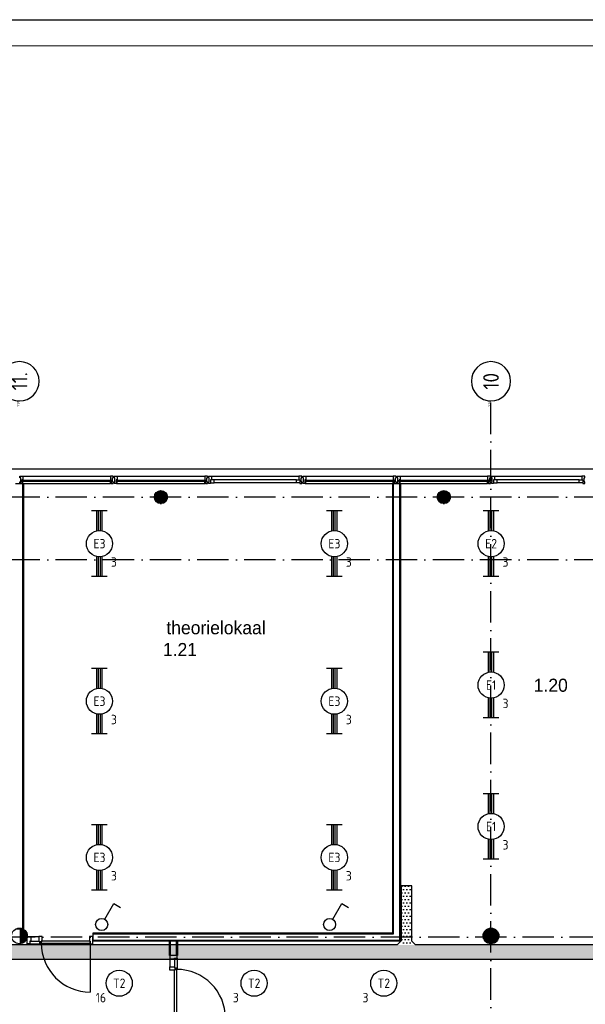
# Model space of a CAD drawing. Header units: millimetres. Extents: x 84333 to 240712, y -2244 to 84291.
# Tile 57 of 88: x 157022 to 167818, y 65492 to 84291. Entities that reach past the tile are written whole.
import ezdxf
from ezdxf.enums import TextEntityAlignment as Align

# ---------------------------------------------------------------- set-up
doc = ezdxf.new("R2010")
doc.units = ezdxf.units.MM
doc.header["$LTSCALE"] = 100
doc.linetypes.add('DASHDOT', pattern=[9, 6, -1.5, 0, -1.5])
doc.layers.get('0').update_dxf_attribs({"linetype": 'CONTINUOUS'})
for name, color, linetype in [('AFDELING', 4, 'CONTINUOUS'), ('AL$7----_STRAMIEN', 1, 'DASHDOT'), ('AL21----_BUITENWAND', 4, 'CONTINUOUS'), ('AL22----_BINNENWAND', 7, 'CONTINUOUS'), ('AL28----_KONSTRUKTIE', 3, 'CONTINUOUS'), ('AL31----_BUITENKOZ', 7, 'CONTINUOUS'), ('AL32----_BINNENKOZ', 7, 'CONTINUOUS'), ('AL32----_DRAAIRICHTING', 1, 'CONTINUOUS'), ('ALN-----_BLOCKNAAM', 2, 'CONTINUOUS'), ('ALXAA---_GEWBETON', 12, 'CONTINUOUS'), ('ALXOU---_GLAS', 7, 'CONTINUOUS'), ('BOUW', 8, 'CONTINUOUS'), ('EB63101-_ATTRIB', 2, 'CONTINUOUS'), ('EL63101-_LICHT-ARM', 3, 'CONTINUOUS'), ('EL63102-_LICHT-SCH', 3, 'CONTINUOUS'), ('EL6441--_DATACOM', 3, 'CONTINUOUS'), ('KABELGGOOT1', 8, 'CONTINUOUS'), ('LIJN025', 10, 'CONTINUOUS'), ('LIJN050', 90, 'CONTINUOUS'), ('TEKST25', 10, 'CONTINUOUS'), ('TEKST35', 50, 'CONTINUOUS'), ('TEKST50', 90, 'CONTINUOUS')]:
    doc.layers.add(name, color=color, linetype=linetype)
doc.styles.add('1_8', font='ISO', dxfattribs={"height": 1.8})
doc.styles.add('BURO-025', font='BUROFONT.shx', dxfattribs={"height": 250})
doc.styles.add('ISO', font='ISO.SHX')
doc.styles.add('NORATT', font='isocp.shx')
doc.styles.add('ROMAND', font='romand')
doc.styles.get("Standard").update_dxf_attribs({"font": 'iso.shx'})
doc.styles.add('TECHNIC', font='technic_.ttf')
pattern_1 = [(8e-14, (39793.956, 199192.7), (31.75, 63.5), [0, -63.5])]

# ---------------------------------------------------------------- blocks, each defined once
blk = doc.blocks.new('A0-GE')
at = {"layer": 'LIJN025'}
blk.add_lwpolyline([(1500, 841), (1500, 0), (0, 0), (0, 841)], close=True, dxfattribs=at)
at = {"layer": 'LIJN050', "const_width": 0.2}
blk.add_lwpolyline([(1495, 836), (25, 836), (25, 5), (1495, 5)], close=True, dxfattribs=at)
at = {"layer": 'TEKST25', "style": 'ROMAND', "width": 2.899115}
blk.add_attdef('STATUS', text='', height=2.5, dxfattribs=at).set_placement((1454, 71.5), (1493, 71.5), align=Align.FIT)
at = {"layer": 'TEKST25', "style": 'ISO'}
for tag, p in [('E', (1455.25, 66)), ('NAAM-E', (1466.75, 66)), ('DATUM-E', (1485, 66)), ('D', (1455.25, 61)), ('NAAM-D', (1466.75, 61)), ('DATUM-D', (1485, 61)), ('C', (1455.25, 56)), ('NAAM-C', (1466.75, 56)), ('DATUM-C', (1485, 56)), ('B', (1455.25, 51)), ('NAAM-B', (1466.75, 51)), ('DATUM-B', (1485, 51)), ('A', (1455.25, 46)), ('NAAM-A', (1466.75, 46)), ('DATUM-A', (1485, 46))]:
    blk.add_attdef(tag, text='', height=2.5, dxfattribs=at).set_placement(p, align=Align.CENTER)
for tag, p in [('DATUM', (1332.75, 36.25)), ('SCHAAL', (1368, 36.25)), ('GETEKEND', (1398.25, 36.25)), ('GECONTOL.', (1433, 36.25)), ('FORMAAT', (1463.25, 28.25))]:
    blk.add_attdef(tag, p, '', height=2.5, dxfattribs=at)
at = {"layer": 'TEKST35', "style": 'ISO'}
for tag, p in [('PROJECT', (1334.5, 72.5)), ('PLAATS', (1334.5, 63.5)), ('INSTALLATIE-REGEL1', (1334.5, 52.5)), ('INSTALLATIE-REGEL2', (1334.5, 43.5))]:
    blk.add_attdef(tag, p, '', height=4, dxfattribs=at)
blk.add_attdef('PROJ.NR.', text='', height=4, dxfattribs=at).set_placement((1481, 23), align=Align.CENTER)
at = {"layer": 'TEKST50', "style": 'ISO'}
blk.add_attdef('FILE-NAAM', text='', height=5, dxfattribs=at).set_placement((1473.5, 7.5), align=Align.CENTER)
blk = doc.blocks.new('SCHAK')
blk.add_lwpolyline([(0.58, 1), (2.31, 4), (3.61, 3.25)])
blk.add_circle((0, 0), 1.15)
at = {"style": '1_8'}
for tag, flags, p in [('SCHAK', 8, (3, 5.5)), ('KAST', 9, (-3, 0.5)), ('M_CODE', 9, (0, 0)), ('DOEL', 9, (-3, -2)), ('GROEP', 9, (-3, -4.5))]:
    blk.add_attdef(tag, text='', height=1.8, dxfattribs=dict(at, flags=flags)).set_placement(p, align=Align.MIDDLE_CENTER)
blk = doc.blocks.new('EJ3T20')
at = {"color": 0}
for p, q in [((-6.25, -1.5), (-6.25, 1.5)), ((-6.25, 0.52), (-2.44, 0.52)), ((-6.25, 0.17), (-2.49, 0.17)), ((2.44, 0.52), (6.25, 0.52)), ((2.49, 0.17), (6.25, 0.17)), ((6.25, -1.5), (6.25, 1.5)), ((-6.25, -0.17), (-2.49, -0.17)), ((-6.25, -0.52), (-2.44, -0.52)), ((2.44, -0.52), (6.25, -0.52)), ((2.49, -0.17), (6.25, -0.17))]:
    blk.add_line(p, q, dxfattribs=at)
blk.add_circle((0, 0), 2.5, dxfattribs=at)
at = {"color": 0, "style": '1_8'}
for tag, flags, p in [('SCHAK', 8, (3.5, 2.75)), ('A_CODE', 8, (0, 0)), ('GROEP', 8, (-3.5, -2.75)), ('KAST', 9, (3.5, -2.75))]:
    blk.add_attdef(tag, text='', height=1.8, dxfattribs=dict(at, flags=flags)).set_placement(p, align=Align.MIDDLE)
blk = doc.blocks.new('ES3G00')
at = {"color": 0}
blk.add_circle((0, 0), 2.5, dxfattribs=at)
at = {"color": 0, "style": '1_8'}
for tag, flags, p in [('SCHAK', 8, (3.5, 2.75)), ('A_CODE', 8, (0, 0)), ('GROEP', 8, (-3.5, -2.75)), ('KAST', 9, (3.5, -2.75))]:
    blk.add_attdef(tag, text='', height=1.8, dxfattribs=dict(at, flags=flags)).set_placement(p, align=Align.MIDDLE)
blk = doc.blocks.new('1011')
at = {"layer": 'AL$7----_STRAMIEN', "color": 7, "linetype": 'Continuous'}
blk.add_circle((-750, 0), 750, dxfattribs=at)
at = {"layer": 'AL$7----_STRAMIEN', "color": 3, "linetype": 'Continuous'}
blk.add_attdef('STR-NAAM', text='', height=600, rotation=360, dxfattribs=at).set_placement((-750, 0), align=Align.MIDDLE)
at = {"layer": 'ALN-----_BLOCKNAAM', "linetype": 'Continuous'}
blk.add_text('1011', height=100, dxfattribs=at).set_placement((0, 0))
blk = doc.blocks.new('A$C13e6995e')
at = {"layer": 'KABELGGOOT1'}
h = blk.add_hatch(dxfattribs=at)
h.set_pattern_fill('DOTS', color=256, scale=40, style=0)
h.set_pattern_definition(pattern_1)
h.paths.add_polyline_path([(80171, 69997), (79975, 69997), (79975, 68881), (80171, 68881)])
h = blk.add_hatch(dxfattribs=at)
h.set_pattern_fill('DOTS', color=256, scale=40, style=0)
h.set_pattern_definition(pattern_1)
h.paths.add_polyline_path([(71625, 68866), (71625, 68602), (89068, 68602), (89068, 68866)])
at = {"layer": 'AL$7----_STRAMIEN', "color": 1}
for p, q in [((92876, 77420), (52674, 77420)), ((92876, 76220), (52674, 76220)), ((92785, 69020), (52585, 69020))]:
    blk.add_line(p, q, dxfattribs=at)
blk.add_lwpolyline([(81685, 40820), (81685, 79257)], dxfattribs=at)
at = {"layer": 'AL21----_BUITENWAND', "color": 8}
blk.add_line((55945, 77960), (89425, 77960), dxfattribs=at)
at = {"layer": 'AL22----_BINNENWAND', "color": 8}
for p, q in [((72610, 77680), (72760, 77680)), ((72760, 77680), (72760, 69170)), ((79810, 69095), (79810, 77680)), ((79810, 77680), (79960, 77680)), ((79960, 77680), (79960, 68945)), ((72760, 69170), (72610, 69170)), ((79810, 69095), (74086, 69095)), ((74086, 69095), (74086, 68945)), ((74086, 68945), (79960, 68945)), ((75550, 68669), (75550, 68945)), ((75700, 68945), (75700, 68669)), ((75699, 68669), (75550, 68669))]:
    blk.add_line(p, q, dxfattribs=at)
at = {"layer": 'AL22----_BINNENWAND', "color": 8, "linetype": 'Continuous'}
for p, q in [((72745, 77680), (72745, 69170)), ((79825, 69080), (79825, 77680)), ((79945, 68960), (79945, 77680)), ((74086, 69080), (79825, 69080)), ((74086, 68960), (79945, 68960)), ((75565, 68669), (75565, 68945)), ((75685, 68669), (75685, 68945))]:
    blk.add_line(p, q, dxfattribs=at)
at = {"layer": 'AL28----_KONSTRUKTIE', "color": 8}
for centre, radius in [((75385, 77420), 125), ((80785, 77420), 125), ((72685, 69041), 150), ((81685, 69041), 150)]:
    blk.add_circle(centre, radius, dxfattribs=at)
at = {"layer": 'AL31----_BUITENKOZ', "color": 8, "linetype": 'Continuous'}
for p, q in [((72694, 77813), (72694, 77819)), ((72694, 77819), (72713, 77819)), ((72694, 77800), (72694, 77813)), ((72694, 77790), (72694, 77800)), ((72694, 77800), (72694, 77800)), ((72708, 77790), (72694, 77790)), ((72694, 77700), (72694, 77710)), ((72694, 77710), (72708, 77710)), ((72694, 77686), (72694, 77700)), ((72694, 77700), (72694, 77700)), ((72694, 77680), (72694, 77686)), ((72733, 77680), (72694, 77680)), ((72708, 77710), (72708, 77790)), ((72713, 77819), (72750, 77819)), ((72750, 77747), (72733, 77747)), ((72733, 77747), (72733, 77680)), ((72733, 77717), (72733, 77685)), ((72750, 77717), (72733, 77717)), ((72733, 77685), (72738, 77685)), ((72738, 77685), (72738, 77680)), ((72738, 77680), (72750, 77680)), ((72750, 77819), (72750, 77812)), ((72750, 77812), (72750, 77808)), ((72750, 77808), (72750, 77800)), ((72750, 77800), (72750, 77747)), ((72750, 77680), (72750, 77717)), ((74457, 77819), (74420, 77819)), ((74420, 77819), (74420, 77812)), ((74420, 77812), (74420, 77808)), ((74420, 77808), (74420, 77800)), ((74420, 77800), (74420, 77747)), ((74420, 77747), (74437, 77747)), ((74420, 77680), (74420, 77717)), ((74420, 77717), (74437, 77717)), ((74432, 77680), (74420, 77680)), ((74437, 77685), (74432, 77685)), ((74432, 77685), (74432, 77680)), ((74437, 77747), (74437, 77680)), ((74437, 77717), (74437, 77685)), ((74437, 77680), (74476, 77680)), ((74476, 77819), (74457, 77819)), ((74462, 77710), (74462, 77790)), ((74462, 77790), (74476, 77790)), ((74476, 77710), (74462, 77710)), ((74476, 77813), (74476, 77819)), ((74476, 77799), (74476, 77813)), ((74476, 77790), (74476, 77799)), ((74476, 77799), (74476, 77799)), ((74476, 77700), (74476, 77710)), ((74476, 77686), (74476, 77700)), ((74476, 77700), (74476, 77700)), ((74476, 77680), (74476, 77686)), ((74494, 77813), (74494, 77819)), ((74494, 77819), (74513, 77819)), ((74494, 77800), (74494, 77813)), ((74494, 77790), (74494, 77800)), ((74494, 77800), (74494, 77800)), ((74508, 77790), (74494, 77790)), ((74494, 77700), (74494, 77710)), ((74494, 77710), (74508, 77710)), ((74494, 77686), (74494, 77700)), ((74494, 77700), (74494, 77700)), ((74494, 77680), (74494, 77686)), ((74533, 77680), (74494, 77680)), ((74508, 77710), (74508, 77790)), ((74513, 77819), (74550, 77819)), ((74550, 77747), (74533, 77747)), ((74533, 77747), (74533, 77680)), ((74533, 77717), (74533, 77685)), ((74550, 77717), (74533, 77717)), ((74533, 77685), (74538, 77685)), ((74538, 77685), (74538, 77680)), ((74538, 77680), (74550, 77680)), ((74550, 77819), (74550, 77812)), ((74550, 77812), (74550, 77808)), ((74550, 77808), (74550, 77800)), ((74550, 77800), (74550, 77747)), ((74550, 77680), (74550, 77717)), ((76257, 77819), (76220, 77819)), ((76220, 77819), (76220, 77812)), ((76220, 77812), (76220, 77808)), ((76220, 77808), (76220, 77800)), ((76220, 77800), (76220, 77747)), ((76220, 77747), (76237, 77747)), ((76220, 77680), (76220, 77717)), ((76220, 77717), (76237, 77717)), ((76232, 77680), (76220, 77680)), ((76237, 77685), (76232, 77685)), ((76232, 77685), (76232, 77680)), ((76237, 77747), (76237, 77680)), ((76237, 77717), (76237, 77685)), ((76237, 77680), (76276, 77680)), ((76276, 77819), (76257, 77819)), ((76262, 77710), (76262, 77790)), ((76262, 77790), (76276, 77790)), ((76276, 77710), (76262, 77710)), ((76276, 77813), (76276, 77819)), ((76276, 77799), (76276, 77813)), ((76276, 77790), (76276, 77799)), ((76276, 77799), (76276, 77799)), ((76276, 77700), (76276, 77710)), ((76276, 77686), (76276, 77700)), ((76276, 77700), (76276, 77700)), ((76276, 77680), (76276, 77686)), ((76294, 77813), (76294, 77819)), ((76294, 77819), (76313, 77819)), ((76294, 77800), (76294, 77813)), ((76294, 77790), (76294, 77800)), ((76294, 77800), (76294, 77800)), ((76308, 77790), (76294, 77790)), ((76294, 77700), (76294, 77710)), ((76294, 77710), (76308, 77710)), ((76294, 77686), (76294, 77700)), ((76294, 77700), (76294, 77700)), ((76294, 77680), (76294, 77686)), ((76333, 77680), (76294, 77680)), ((76308, 77710), (76308, 77790)), ((76313, 77819), (76350, 77819)), ((76350, 77747), (76333, 77747)), ((76333, 77747), (76333, 77680)), ((76333, 77747), (76333, 77693)), ((76400, 77747), (76333, 77747)), ((76333, 77693), (76400, 77693)), ((76350, 77819), (76350, 77812)), ((76350, 77812), (76350, 77808)), ((76350, 77808), (76350, 77800)), ((76350, 77800), (76350, 77747)), ((76400, 77693), (76400, 77747)), ((77970, 77693), (77970, 77747)), ((77970, 77747), (78037, 77747)), ((78037, 77693), (77970, 77693)), ((78057, 77819), (78020, 77819)), ((78020, 77819), (78020, 77812)), ((78020, 77812), (78020, 77808)), ((78020, 77808), (78020, 77800)), ((78020, 77800), (78020, 77747)), ((78020, 77747), (78037, 77747)), ((78037, 77747), (78037, 77680)), ((78037, 77747), (78037, 77693)), ((78037, 77680), (78076, 77680)), ((78076, 77819), (78057, 77819)), ((78062, 77710), (78062, 77790)), ((78062, 77790), (78076, 77790)), ((78076, 77710), (78062, 77710)), ((78076, 77813), (78076, 77819)), ((78076, 77799), (78076, 77813)), ((78076, 77790), (78076, 77799)), ((78076, 77799), (78076, 77799)), ((78076, 77700), (78076, 77710)), ((78076, 77686), (78076, 77700)), ((78076, 77700), (78076, 77700)), ((78076, 77680), (78076, 77686)), ((78094, 77813), (78094, 77819)), ((78094, 77819), (78113, 77819)), ((78094, 77800), (78094, 77813)), ((78094, 77790), (78094, 77800)), ((78094, 77800), (78094, 77800)), ((78108, 77790), (78094, 77790)), ((78094, 77700), (78094, 77710)), ((78094, 77710), (78108, 77710)), ((78094, 77686), (78094, 77700)), ((78094, 77700), (78094, 77700)), ((78094, 77680), (78094, 77686)), ((78133, 77680), (78094, 77680)), ((78108, 77710), (78108, 77790)), ((78113, 77819), (78150, 77819)), ((78150, 77747), (78133, 77747)), ((78133, 77747), (78133, 77680)), ((78133, 77717), (78133, 77685)), ((78150, 77717), (78133, 77717)), ((78133, 77685), (78138, 77685)), ((78138, 77685), (78138, 77680)), ((78138, 77680), (78150, 77680)), ((78150, 77819), (78150, 77812)), ((78150, 77812), (78150, 77808)), ((78150, 77808), (78150, 77800)), ((78150, 77800), (78150, 77747)), ((78150, 77680), (78150, 77717)), ((79857, 77819), (79820, 77819)), ((79820, 77819), (79820, 77812)), ((79820, 77812), (79820, 77808)), ((79820, 77808), (79820, 77800)), ((79820, 77800), (79820, 77747)), ((79820, 77747), (79837, 77747)), ((79820, 77680), (79820, 77717)), ((79820, 77717), (79837, 77717)), ((79832, 77680), (79820, 77680)), ((79837, 77685), (79832, 77685)), ((79832, 77685), (79832, 77680)), ((79837, 77747), (79837, 77680)), ((79837, 77717), (79837, 77685)), ((79837, 77680), (79876, 77680)), ((79876, 77819), (79857, 77819)), ((79862, 77710), (79862, 77790)), ((79862, 77790), (79876, 77790)), ((79876, 77710), (79862, 77710)), ((79876, 77813), (79876, 77819)), ((79876, 77799), (79876, 77813)), ((79876, 77790), (79876, 77799)), ((79876, 77799), (79876, 77799)), ((79876, 77700), (79876, 77710)), ((79876, 77686), (79876, 77700)), ((79876, 77700), (79876, 77700)), ((79876, 77680), (79876, 77686)), ((79894, 77813), (79894, 77819)), ((79894, 77819), (79913, 77819)), ((79894, 77800), (79894, 77813)), ((79894, 77790), (79894, 77800)), ((79894, 77800), (79894, 77800)), ((79908, 77790), (79894, 77790)), ((79894, 77700), (79894, 77710)), ((79894, 77710), (79908, 77710)), ((79894, 77686), (79894, 77700)), ((79894, 77700), (79894, 77700)), ((79894, 77680), (79894, 77686)), ((79933, 77680), (79894, 77680)), ((79908, 77710), (79908, 77790)), ((79913, 77819), (79950, 77819)), ((79950, 77747), (79933, 77747)), ((79933, 77747), (79933, 77680)), ((79933, 77717), (79933, 77685)), ((79950, 77717), (79933, 77717)), ((79933, 77685), (79938, 77685)), ((79938, 77685), (79938, 77680)), ((79938, 77680), (79950, 77680)), ((79950, 77819), (79950, 77812)), ((79950, 77812), (79950, 77808)), ((79950, 77808), (79950, 77800)), ((79950, 77800), (79950, 77747)), ((79950, 77680), (79950, 77717)), ((81657, 77819), (81620, 77819)), ((81620, 77819), (81620, 77812)), ((81620, 77812), (81620, 77808)), ((81620, 77808), (81620, 77800)), ((81620, 77800), (81620, 77747)), ((81620, 77747), (81637, 77747)), ((81620, 77680), (81620, 77717)), ((81620, 77717), (81637, 77717)), ((81632, 77680), (81620, 77680)), ((81637, 77685), (81632, 77685)), ((81632, 77685), (81632, 77680)), ((81637, 77747), (81637, 77680)), ((81637, 77717), (81637, 77685)), ((81637, 77680), (81676, 77680)), ((81676, 77819), (81657, 77819)), ((81662, 77710), (81662, 77790)), ((81662, 77790), (81676, 77790)), ((81676, 77710), (81662, 77710)), ((81676, 77813), (81676, 77819)), ((81676, 77799), (81676, 77813)), ((81676, 77790), (81676, 77799)), ((81676, 77799), (81676, 77799)), ((81676, 77700), (81676, 77710)), ((81676, 77686), (81676, 77700)), ((81676, 77700), (81676, 77700)), ((81676, 77680), (81676, 77686)), ((81694, 77813), (81694, 77819)), ((81694, 77819), (81713, 77819)), ((81694, 77800), (81694, 77813)), ((81694, 77790), (81694, 77800)), ((81694, 77800), (81694, 77800)), ((81708, 77790), (81694, 77790)), ((81694, 77700), (81694, 77710)), ((81694, 77710), (81708, 77710)), ((81694, 77686), (81694, 77700)), ((81694, 77700), (81694, 77700)), ((81694, 77680), (81694, 77686)), ((81733, 77680), (81694, 77680)), ((81708, 77710), (81708, 77790)), ((81713, 77819), (81750, 77819)), ((81750, 77747), (81733, 77747)), ((81733, 77747), (81733, 77680)), ((81733, 77747), (81733, 77693)), ((81800, 77747), (81733, 77747)), ((81733, 77693), (81800, 77693)), ((81750, 77819), (81750, 77812)), ((81750, 77812), (81750, 77808)), ((81750, 77808), (81750, 77800)), ((81750, 77800), (81750, 77747)), ((81800, 77693), (81800, 77747)), ((83370, 77693), (83370, 77747)), ((83370, 77747), (83437, 77747)), ((83437, 77693), (83370, 77693)), ((83457, 77819), (83420, 77819)), ((83420, 77819), (83420, 77812)), ((83420, 77812), (83420, 77808)), ((83420, 77808), (83420, 77800)), ((83420, 77800), (83420, 77747)), ((83420, 77747), (83437, 77747)), ((83437, 77747), (83437, 77680)), ((83437, 77747), (83437, 77693)), ((83437, 77680), (83476, 77680)), ((83476, 77819), (83457, 77819)), ((83462, 77710), (83462, 77790)), ((83462, 77790), (83476, 77790)), ((83476, 77710), (83462, 77710)), ((83476, 77813), (83476, 77819)), ((83476, 77799), (83476, 77813)), ((83476, 77790), (83476, 77799)), ((83476, 77799), (83476, 77799)), ((83476, 77700), (83476, 77710)), ((83476, 77686), (83476, 77700)), ((83476, 77700), (83476, 77700)), ((83476, 77680), (83476, 77686))]:
    blk.add_line(p, q, dxfattribs=at)
at = {"layer": 'AL31----_BUITENKOZ', "color": 8}
for p, q in [((72750, 77819), (74420, 77819)), ((72750, 77680), (74420, 77680)), ((74550, 77819), (76220, 77819)), ((74550, 77680), (76220, 77680)), ((76350, 77819), (78020, 77819)), ((77970, 77747), (76400, 77747)), ((77970, 77693), (76400, 77693)), ((78150, 77819), (79820, 77819)), ((78150, 77680), (79820, 77680)), ((79950, 77819), (81620, 77819)), ((79950, 77680), (81620, 77680)), ((81750, 77819), (83420, 77819)), ((83370, 77747), (81800, 77747)), ((83370, 77693), (81800, 77693))]:
    blk.add_line(p, q, dxfattribs=at)
at = {"layer": 'AL32----_BINNENKOZ', "color": 8}
for p, q in [((72835, 68893), (72835, 69032)), ((72835, 69032), (72902, 69032)), ((72902, 69032), (73052, 69032)), ((72902, 69032), (72902, 68944)), ((73119, 69032), (73052, 69032)), ((73052, 69032), (73052, 68944)), ((73119, 68944), (73119, 69032)), ((74086, 69032), (74019, 69032)), ((74019, 69032), (74019, 68944)), ((74086, 68893), (74086, 69032)), ((72885, 68893), (72835, 68893)), ((72902, 68944), (72885, 68944)), ((72885, 68944), (72885, 68893)), ((72885, 68893), (73069, 68893)), ((72902, 68944), (73052, 68944)), ((73052, 68944), (73069, 68944)), ((73069, 68944), (73069, 68893)), ((73069, 68893), (73102, 68893)), ((73069, 68893), (73102, 68893)), ((73102, 68893), (73102, 68944)), ((73102, 68944), (73119, 68944)), ((73102, 68944), (73102, 68904)), ((74036, 68944), (73102, 68944)), ((73102, 68904), (74036, 68904)), ((74019, 68944), (74036, 68944)), ((74036, 68944), (74036, 68893)), ((74036, 68904), (74036, 68944)), ((74036, 68893), (74086, 68893)), ((75695, 68669), (75556, 68669)), ((75556, 68669), (75556, 68602)), ((75644, 68602), (75644, 68619)), ((75644, 68619), (75695, 68619)), ((75695, 68619), (75695, 68669)), ((75695, 68619), (75695, 68435)), ((75556, 68602), (75556, 68452)), ((75556, 68602), (75644, 68602)), ((75556, 68385), (75556, 68452)), ((75556, 68452), (75644, 68452)), ((75644, 68602), (75644, 68452)), ((75644, 68452), (75644, 68435)), ((75644, 68435), (75695, 68435)), ((75695, 68435), (75695, 68402)), ((75695, 68435), (75695, 68402)), ((75644, 68385), (75556, 68385)), ((75644, 68402), (75684, 68402)), ((75644, 67468), (75644, 68402)), ((75695, 68402), (75644, 68402)), ((75644, 68402), (75644, 68385)), ((75684, 68402), (75684, 67468))]:
    blk.add_line(p, q, dxfattribs=at)
at = {"layer": 'AL32----_DRAAIRICHTING', "color": 8}
blk.add_line((74036, 68904), (74036, 67970), dxfattribs=at)
for centre, start, end in [((74036, 68904), 180, 270), ((75684, 67468), 0, 90)]:
    blk.add_arc(centre, 934, start, end, dxfattribs=at)
at = {"layer": 'ALXAA---_GEWBETON', "color": 8}
for p, q in [((75265, 77456), (75505, 77456)), ((75273, 77476), (75497, 77476)), ((75285, 77496), (75484, 77496)), ((75305, 77516), (75465, 77516)), ((75338, 77536), (75432, 77536)), ((80665, 77456), (80905, 77456)), ((80673, 77476), (80897, 77476)), ((80685, 77496), (80884, 77496)), ((80705, 77516), (80865, 77516)), ((80738, 77536), (80832, 77536)), ((75260, 77416), (75510, 77416)), ((75261, 77436), (75509, 77436)), ((75262, 77396), (75508, 77396)), ((75268, 77376), (75502, 77376)), ((75278, 77356), (75492, 77356)), ((75293, 77336), (75477, 77336)), ((75316, 77316), (75454, 77316)), ((75372, 77296), (75398, 77296)), ((80660, 77416), (80910, 77416)), ((80661, 77436), (80909, 77436)), ((80662, 77396), (80908, 77396)), ((80668, 77376), (80902, 77376)), ((80678, 77356), (80892, 77356)), ((80693, 77336), (80877, 77336)), ((80716, 77316), (80854, 77316)), ((80772, 77296), (80798, 77296)), ((72705, 68892), (72705, 69190)), ((72725, 68896), (72725, 69186)), ((81645, 68896), (81645, 69186)), ((81665, 68892), (81665, 69190)), ((81685, 68891), (81685, 69191)), ((81705, 68892), (81705, 69190)), ((81725, 68896), (81725, 69186)), ((72745, 68904), (72745, 69179)), ((72765, 68914), (72765, 69168)), ((72785, 68929), (72785, 69153)), ((72805, 68951), (72805, 69131)), ((72825, 68987), (72825, 69095)), ((81545, 68987), (81545, 69095)), ((81565, 68951), (81565, 69131)), ((81585, 68929), (81585, 69153)), ((81605, 68914), (81605, 69168)), ((81625, 68904), (81625, 69179)), ((81745, 68904), (81745, 69179)), ((81765, 68914), (81765, 69168)), ((81785, 68929), (81785, 69153)), ((81805, 68951), (81805, 69131)), ((81825, 68987), (81825, 69095))]:
    blk.add_line(p, q, dxfattribs=at)
at = {"layer": 'ALXOU---_GLAS', "color": 8}
for p, q in [((72735, 77719), (72735, 77745)), ((72735, 77745), (74435, 77745)), ((74435, 77719), (72735, 77719)), ((74435, 77745), (74435, 77719)), ((74535, 77719), (74535, 77745)), ((74535, 77745), (76235, 77745)), ((76235, 77719), (74535, 77719)), ((76235, 77745), (76235, 77719)), ((78135, 77719), (78135, 77745)), ((78135, 77745), (79835, 77745)), ((79835, 77719), (78135, 77719)), ((79835, 77745), (79835, 77719)), ((79935, 77719), (79935, 77745)), ((79935, 77745), (81635, 77745)), ((81635, 77719), (79935, 77719)), ((81635, 77745), (81635, 77719))]:
    blk.add_line(p, q, dxfattribs=at)
at = {"layer": 'KABELGGOOT1'}
for p, q in [((79965, 70004), (80030, 70004)), ((79971, 69997, 3650), (79971, 68945, 3650)), ((80171, 69997, 3650), (79971, 69997, 3650)), ((80171, 68944, 3650), (80171, 69997, 3650)), ((79896, 68870, 3650), (71339, 68870, 3650)), ((79971, 68945, 3650), (79896, 68870, 3650)), ((80246, 68870, 3650), (80171, 68944, 3650)), ((89114, 68870, 3650), (80246, 68870, 3650)), ((71685, 68600, 3650), (89114, 68600, 3650))]:
    blk.add_line(p, q, dxfattribs=at)
at = {"layer": 'AL$7----_STRAMIEN'}
ref = blk.add_blockref('1011', (72685, 79257), dxfattribs=dict(at, xscale=-0.5, yscale=0.5, zscale=0.5, rotation=90.00000000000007))
ref.add_attrib('STR-NAAM', '11.', dxfattribs={"color": 3, "linetype": 'Continuous', "height": 300, "rotation": 90}).set_placement((72685, 79632), align=Align.MIDDLE)
ref = blk.add_blockref('1011', (81685, 79257), dxfattribs=dict(at, xscale=-0.5, yscale=0.5, zscale=0.5, rotation=90.00000000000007))
ref.add_attrib('STR-NAAM', '10', dxfattribs={"color": 3, "linetype": 'Continuous', "height": 300, "rotation": 90}).set_placement((81685, 79632), align=Align.MIDDLE)
at = {"layer": 'AFDELING', "color": 8, "style": 'TECHNIC'}
for p in [(92219, 54468), (58038, 41625), (88108, 41444)]:
    blk.add_attdef('VIDE', text='', height=500, dxfattribs=at).set_placement(p, align=Align.CENTER)
blk.add_attdef('VIDE', text='', height=500, rotation=90, dxfattribs=at).set_placement((75129, 25766), align=Align.CENTER)
at = {"layer": 'BOUW', "style": 'BURO-025'}
for s, p in [('theorielokaal', (75489, 74801)), ('1.21', (75423, 74384)), ('1.20', (82501, 73703))]:
    blk.add_text(s, height=250, dxfattribs=at).set_placement(p)

msp = doc.modelspace()

# ---------------------------------------------------------------- block references
at = {"xscale": 100, "yscale": 100, "zscale": 100}
msp.add_blockref('A0-GE', (90712, 191), dxfattribs=at)
at = {"layer": 'EL63101-_LICHT-ARM'}
ref = msp.add_blockref('EJ3T20', (158545, 74287, 3900), dxfattribs=dict(at, xscale=100, yscale=100, zscale=100, rotation=90))
ref.add_attrib('A_CODE', 'E3', dxfattribs={"layer": 'EB63101-_ATTRIB', "color": 1, "height": 180, "style": 'NORATT', "flags": 8}).set_placement((158545, 74287, 3900), align=Align.MIDDLE)
ref.add_attrib('GROEP', '3', dxfattribs={"layer": 'EB63101-_ATTRIB', "color": 1, "height": 180, "style": 'NORATT', "flags": 8}).set_placement((158820, 73937, 3900), align=Align.MIDDLE)
ref = msp.add_blockref('EJ3T20', (163029, 74287, 3900), dxfattribs=dict(at, xscale=100, yscale=100, zscale=100, rotation=90))
ref.add_attrib('A_CODE', 'E3', dxfattribs={"layer": 'EB63101-_ATTRIB', "color": 1, "height": 180, "style": 'NORATT', "flags": 8}).set_placement((163029, 74287, 3900), align=Align.MIDDLE)
ref.add_attrib('GROEP', '3', dxfattribs={"layer": 'EB63101-_ATTRIB', "color": 1, "height": 180, "style": 'NORATT', "flags": 8}).set_placement((163304, 73937, 3900), align=Align.MIDDLE)
ref = msp.add_blockref('EJ3T20', (166020, 74287, 3900), dxfattribs=dict(at, xscale=100, yscale=100, zscale=100, rotation=90))
ref.add_attrib('A_CODE', 'E2', dxfattribs={"layer": 'EB63101-_ATTRIB', "color": 1, "height": 180, "style": '1_8', "flags": 8}).set_placement((166020, 74287, 3900), align=Align.MIDDLE)
ref.add_attrib('GROEP', '3', dxfattribs={"layer": 'EB63101-_ATTRIB', "color": 1, "height": 180, "style": '1_8', "flags": 8}).set_placement((166295, 73937, 3900), align=Align.MIDDLE)
ref = msp.add_blockref('EJ3T20', (166020, 71587, 3900), dxfattribs=dict(at, xscale=100, yscale=100, zscale=100, rotation=90))
ref.add_attrib('A_CODE', 'E1', dxfattribs={"layer": 'EB63101-_ATTRIB', "color": 1, "height": 180, "style": '1_8', "flags": 8}).set_placement((166020, 71587, 3900), align=Align.MIDDLE)
ref.add_attrib('GROEP', '3', dxfattribs={"layer": 'EB63101-_ATTRIB', "color": 1, "height": 180, "style": '1_8', "flags": 8}).set_placement((166295, 71237, 3900), align=Align.MIDDLE)
ref = msp.add_blockref('EJ3T20', (158545, 71279, 3900), dxfattribs=dict(at, xscale=100, yscale=100, zscale=100, rotation=90))
ref.add_attrib('A_CODE', 'E3', dxfattribs={"layer": 'EB63101-_ATTRIB', "color": 1, "height": 180, "style": 'NORATT', "flags": 8}).set_placement((158545, 71279, 3900), align=Align.MIDDLE)
ref.add_attrib('GROEP', '3', dxfattribs={"layer": 'EB63101-_ATTRIB', "color": 1, "height": 180, "style": 'NORATT', "flags": 8}).set_placement((158820, 70929, 3900), align=Align.MIDDLE)
ref = msp.add_blockref('EJ3T20', (163029, 71279, 3900), dxfattribs=dict(at, xscale=100, yscale=100, zscale=100, rotation=90))
ref.add_attrib('A_CODE', 'E3', dxfattribs={"layer": 'EB63101-_ATTRIB', "color": 1, "height": 180, "style": 'NORATT', "flags": 8}).set_placement((163029, 71279, 3900), align=Align.MIDDLE)
ref.add_attrib('GROEP', '3', dxfattribs={"layer": 'EB63101-_ATTRIB', "color": 1, "height": 180, "style": 'NORATT', "flags": 8}).set_placement((163304, 70929, 3900), align=Align.MIDDLE)
ref = msp.add_blockref('EJ3T20', (166020, 68887, 3900), dxfattribs=dict(at, xscale=100, yscale=100, zscale=100, rotation=90))
ref.add_attrib('A_CODE', 'E1', dxfattribs={"layer": 'EB63101-_ATTRIB', "color": 1, "height": 180, "style": '1_8', "flags": 8}).set_placement((166020, 68887, 3900), align=Align.MIDDLE)
ref.add_attrib('GROEP', '3', dxfattribs={"layer": 'EB63101-_ATTRIB', "color": 1, "height": 180, "style": '1_8', "flags": 8}).set_placement((166295, 68537, 3900), align=Align.MIDDLE)
ref = msp.add_blockref('EJ3T20', (158545, 68296, 3900), dxfattribs=dict(at, xscale=100, yscale=100, zscale=100, rotation=90))
ref.add_attrib('A_CODE', 'E3', dxfattribs={"layer": 'EB63101-_ATTRIB', "color": 1, "height": 180, "style": 'NORATT', "flags": 8}).set_placement((158545, 68296, 3900), align=Align.MIDDLE)
ref.add_attrib('GROEP', '3', dxfattribs={"layer": 'EB63101-_ATTRIB', "color": 1, "height": 180, "style": 'NORATT', "flags": 8}).set_placement((158820, 67946, 3900), align=Align.MIDDLE)
ref = msp.add_blockref('EJ3T20', (163029, 68296, 3900), dxfattribs=dict(at, xscale=100, yscale=100, zscale=100, rotation=90))
ref.add_attrib('A_CODE', 'E3', dxfattribs={"layer": 'EB63101-_ATTRIB', "color": 1, "height": 180, "style": 'NORATT', "flags": 8}).set_placement((163029, 68296, 3900), align=Align.MIDDLE)
ref.add_attrib('GROEP', '3', dxfattribs={"layer": 'EB63101-_ATTRIB', "color": 1, "height": 180, "style": 'NORATT', "flags": 8}).set_placement((163304, 67946, 3900), align=Align.MIDDLE)
ref = msp.add_blockref('ES3G00', (158922, 65894), dxfattribs=dict(at, xscale=100, yscale=100, zscale=100))
ref.add_attrib('A_CODE', 'T2', dxfattribs={"layer": 'EB63101-_ATTRIB', "color": 1, "height": 180, "style": '1_8', "flags": 8}).set_placement((158922, 65894), align=Align.MIDDLE)
ref.add_attrib('GROEP', '16', dxfattribs={"layer": 'EB63101-_ATTRIB', "color": 1, "height": 180, "style": '1_8', "flags": 8}).set_placement((158572, 65619), align=Align.MIDDLE)
ref = msp.add_blockref('ES3G00', (161497, 65894), dxfattribs=dict(at, xscale=100, yscale=100, zscale=100))
ref.add_attrib('A_CODE', 'T2', dxfattribs={"layer": 'EB63101-_ATTRIB', "color": 1, "height": 180, "style": '1_8', "flags": 8}).set_placement((161497, 65894), align=Align.MIDDLE)
ref.add_attrib('GROEP', '3', dxfattribs={"layer": 'EB63101-_ATTRIB', "color": 1, "height": 180, "style": '1_8', "flags": 8}).set_placement((161147, 65619), align=Align.MIDDLE)
ref = msp.add_blockref('ES3G00', (163972, 65894), dxfattribs=dict(at, xscale=100, yscale=100, zscale=100))
ref.add_attrib('A_CODE', 'T2', dxfattribs={"layer": 'EB63101-_ATTRIB', "color": 1, "height": 180, "style": '1_8', "flags": 8}).set_placement((163972, 65894), align=Align.MIDDLE)
ref.add_attrib('GROEP', '3', dxfattribs={"layer": 'EB63101-_ATTRIB', "color": 1, "height": 180, "style": '1_8', "flags": 8}).set_placement((163622, 65619), align=Align.MIDDLE)
at = {"layer": 'EL63102-_LICHT-SCH', "xscale": 100, "yscale": 100, "zscale": 100}
for p in [(158587, 67016, 1050), (162938, 67016, 1050)]:
    msp.add_blockref('SCHAK', p, dxfattribs=at)
at = {"layer": 'EL6441--_DATACOM'}
msp.add_blockref('A$C13e6995e', (84333, -2244), dxfattribs=at)

doc.saveas('drawing.dxf')
